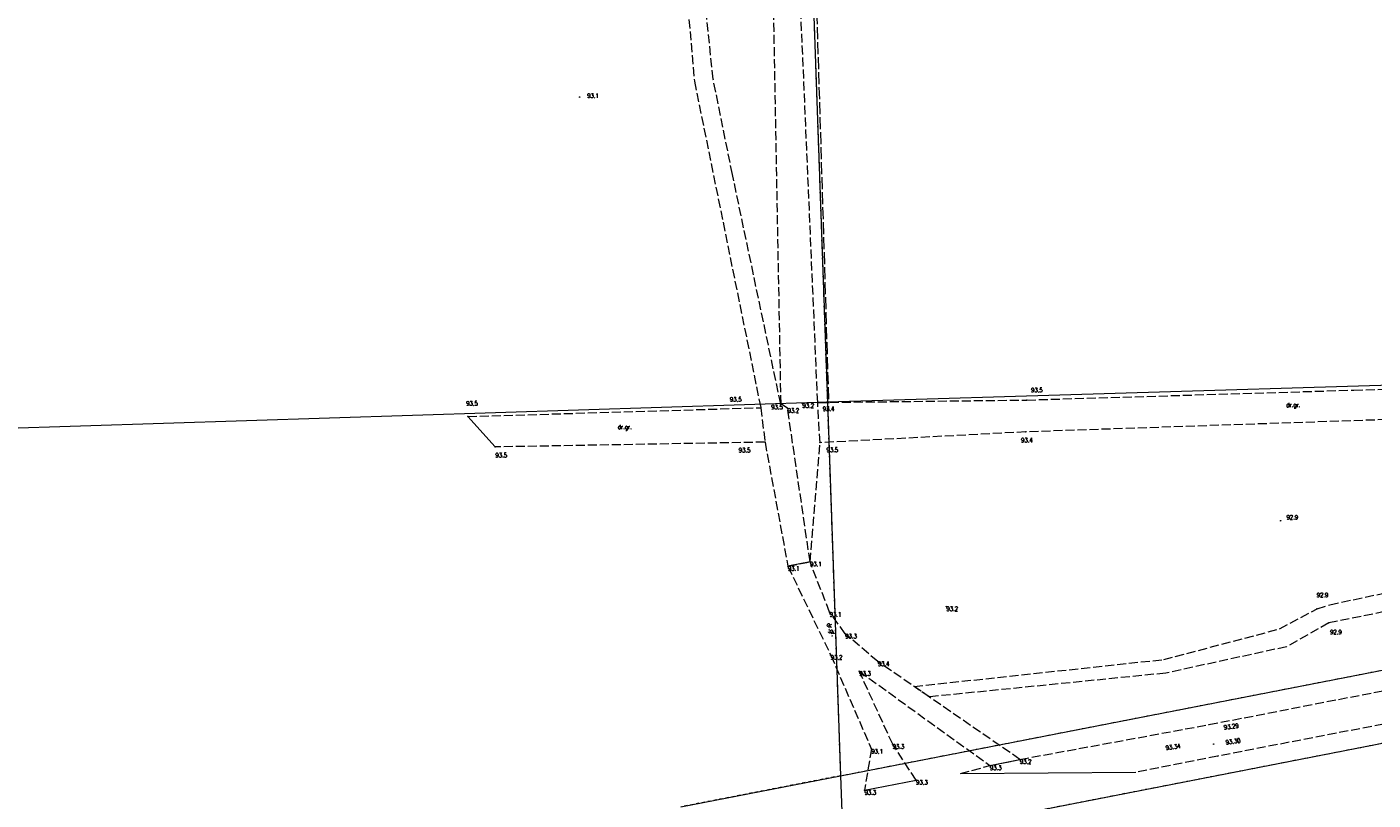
# Model space of a CAD drawing. Header units: metres. Extents: x 7542868 to 7543894, y 5828497 to 5830561.
# Tile 3 of 66: x 7543233 to 7543457, y 5829031 to 5829160. Entities that reach past the tile are written whole.
import ezdxf
from ezdxf.enums import TextEntityAlignment as Align

# ---------------------------------------------------------------- set-up
doc = ezdxf.new("R2010")
doc.units = ezdxf.units.M
for name, pattern in [('2_14', [1, -1]), ('2_KTJZ01', [2, 1.5, -0.5]), ('4_SUPT_P_01', [2.5, 2, -0.5]), ('GDE', [0]), ('GUZ', [1, 0.5, -0.5])]:
    doc.linetypes.add(name, pattern=pattern)
doc.layers.get('0').update_dxf_attribs({"color": 250, "linetype": 'CONTINUOUS', "lineweight": 100})
for name, color, linetype, lineweight in [('Dzialki', 7, 'GDE', 18), ('KTJZ_E_T_0', 7, 'CONTINUOUS', 15), ('KTJZ_L_0', 7, '2_KTJZ01', 18), ('Punkty', 7, 'CONTINUOUS', 18), ('RTPW_T_0', 7, 'CONTINUOUS', 15), ('RTPW_T_1', 7, 'CONTINUOUS', 15), ('SUPP_L_6', 30, '4_SUPT_P_01', 18), ('Uzytki', 7, 'GUZ', 18)]:
    doc.layers.add(name, color=color, linetype=linetype, lineweight=lineweight)
doc.styles.get("Standard").update_dxf_attribs({"font": 'Simplex.SHX', "width": 0.75})

# ---------------------------------------------------------------- blocks, each defined once
blk = doc.blocks.new('GRO')
at = {"linetype": 'CONTINUOUS'}
blk.add_circle((0, 0), 0.045, dxfattribs=at)
blk = doc.blocks.new('2_RTPW02')
at = {"linetype": 'CONTINUOUS'}
blk.add_circle((0, 0), 0.045, dxfattribs=at)
blk = doc.blocks.new('2_RTPW01')
at = {"linetype": 'CONTINUOUS'}
blk.add_circle((0, 0), 0.045, dxfattribs=at)

msp = doc.modelspace()

# ---------------------------------------------------------------- linework, layer by layer
at = {"layer": 'Dzialki'}
for p, q in [((7543348.62, 5829593.93), (7543366.05, 5829097.23)), ((7543819.98, 5829110.85), (7543368.66, 5829022.8)), ((7543366.05, 5829097.23), (7543745.91, 5829108.62)), ((7543368.23, 5829034.94), (7543745.91, 5829108.62)), ((7542868.04, 5829081.23), (7543366.05, 5829097.23)), ((7543366.05, 5829097.23), (7543368.23, 5829034.94)), ((7543341.65, 5829029.76), (7543368.23, 5829034.94)), ((7543368.23, 5829034.94), (7543368.66, 5829022.8))]:
    msp.add_line(p, q, dxfattribs=at)
at = {"layer": 'KTJZ_L_0', "linetype": '2_KTJZ01'}
for p, q in [((7543364.44, 5829097.11), (7543361.31, 5829169.8)), ((7543356.95, 5829168.33), (7543358.28, 5829096.87)), ((7543342.48, 5829166.91), (7543343.92, 5829150.63)), ((7543347.04, 5829150.98), (7543345.38, 5829166.58)), ((7543343.92, 5829150.63), (7543348.68, 5829127.14)), ((7543350.25, 5829135.11), (7543347.04, 5829150.98)), ((7543358.28, 5829096.87), (7543350.25, 5829135.11)), ((7543348.68, 5829127.14), (7543354.96, 5829096.25)), ((7543453.7, 5829099.18), (7543531.33, 5829101.47)), ((7543399.26, 5829097.53), (7543453.7, 5829099.18)), ((7543306.2, 5829094.78), (7543354.96, 5829096.25)), ((7543354.96, 5829096.25), (7543355.67, 5829090.51)), ((7543359.43, 5829096.15), (7543358.28, 5829096.87)), ((7543363.17, 5829070.58), (7543359.43, 5829096.15)), ((7543364.44, 5829097.11), (7543399.26, 5829097.53)), ((7543364.83, 5829090.42), (7543364.44, 5829097.11)), ((7543465.19, 5829094.47), (7543399.07, 5829092.22)), ((7543399.07, 5829092.22), (7543364.83, 5829090.42)), ((7543355.67, 5829090.51), (7543310.76, 5829089.71)), ((7543355.67, 5829090.51), (7543359.48, 5829069.83)), ((7543363.17, 5829070.58), (7543364.83, 5829090.42)), ((7543449.71, 5829063.44), (7543511, 5829076.47)), ((7543359.48, 5829069.83), (7543363.17, 5829070.58)), ((7543359.48, 5829069.83), (7543366.62, 5829055.03)), ((7543366.43, 5829062.19), (7543363.17, 5829070.58)), ((7543496.07, 5829069.82), (7543449.52, 5829060.39)), ((7543369.04, 5829058.57), (7543366.43, 5829062.19)), ((7543441.35, 5829059.4), (7543447.58, 5829062.76)), ((7543447.58, 5829062.76), (7543449.71, 5829063.44)), ((7543449.52, 5829060.39), (7543442.52, 5829056.43)), ((7543374.46, 5829053.97), (7543369.04, 5829058.57)), ((7543422.05, 5829054.3), (7543441.35, 5829059.4)), ((7543442.52, 5829056.43), (7543422.39, 5829052.04)), ((7543366.62, 5829055.03), (7543373.38, 5829039.39)), ((7543398.11, 5829037.66), (7543374.46, 5829053.97)), ((7543380.48, 5829049.82), (7543422.05, 5829054.3)), ((7543429.58, 5829043.46), (7543480.93, 5829053.46)), ((7543376.93, 5829040.18), (7543371.36, 5829052.35)), ((7543371.36, 5829052.35), (7543393.12, 5829036.64)), ((7543422.39, 5829052.04), (7543383, 5829048.08)), ((7543383, 5829048.08), (7543380.48, 5829049.82)), ((7543482.22, 5829048.09), (7543431.03, 5829038.21)), ((7543398.11, 5829037.66), (7543429.58, 5829043.46)), ((7543380.83, 5829034.22), (7543376.93, 5829040.18)), ((7543373.38, 5829039.39), (7543372.24, 5829032.53)), ((7543393.12, 5829036.64), (7543398.11, 5829037.66)), ((7543431.03, 5829038.21), (7543417.42, 5829035.53)), ((7543388.2, 5829035.32), (7543393.12, 5829036.64))]:
    msp.add_line(p, q, dxfattribs=at)
at = {"layer": 'KTJZ_L_0', "linetype": '2_14'}
for p, q in [((7543310.76, 5829089.71), (7543306.2, 5829094.78)), ((7543363.17, 5829070.58), (7543359.48, 5829069.83)), ((7543393.12, 5829036.64), (7543398.11, 5829037.66)), ((7543388.2, 5829035.32), (7543417.42, 5829035.53)), ((7543372.24, 5829032.53), (7543380.83, 5829034.22))]:
    msp.add_line(p, q, dxfattribs=at)
at = {"layer": 'SUPP_L_6', "linetype": '4_SUPT_P_01'}
for p, q in [((7543362.58, 5829212.12), (7543364.43, 5829157.14)), ((7543364.43, 5829157.14), (7543366.26, 5829096.99))]:
    msp.add_line(p, q, dxfattribs=at)
at = {"layer": 'Uzytki'}
for p, q in [((7543348.62, 5829593.93), (7543366.05, 5829097.23)), ((7543819.98, 5829110.85), (7543368.66, 5829022.8)), ((7543368.23, 5829034.94), (7543745.91, 5829108.62)), ((7543366.05, 5829097.23), (7543368.23, 5829034.94)), ((7543368.23, 5829034.94), (7543341.65, 5829029.76))]:
    msp.add_line(p, q, dxfattribs=at)

# ---------------------------------------------------------------- block references
at = {"layer": 'Punkty'}
for p in [(7543366.05, 5829097.23), (7543368.23, 5829034.94)]:
    msp.add_blockref('GRO', p, dxfattribs=at)
at = {"layer": 'RTPW_T_0', "rotation": 269.9999974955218}
for p in [(7543324.79, 5829147.99), (7543354.96, 5829096.25), (7543358.28, 5829096.87), (7543364.44, 5829097.11), (7543399.26, 5829097.53), (7543306.2, 5829094.78), (7543399.07, 5829092.22), (7543310.76, 5829089.71), (7543355.67, 5829090.51), (7543364.83, 5829090.42), (7543441.51, 5829077.42), (7543447.58, 5829062.76), (7543449.52, 5829060.39)]:
    msp.add_blockref('2_RTPW01', p, dxfattribs=at)
at = {"layer": 'RTPW_T_0'}
for p in [(7543359.43, 5829096.15), (7543361.91, 5829096.96), (7543359.48, 5829069.83), (7543363.17, 5829070.58), (7543366.43, 5829062.19), (7543385.88, 5829063.13), (7543369.04, 5829058.57), (7543366.62, 5829055.03), (7543374.46, 5829053.97), (7543371.36, 5829052.35), (7543376.93, 5829040.18), (7543373.38, 5829039.39), (7543398.11, 5829037.66), (7543393.12, 5829036.64), (7543380.83, 5829034.22), (7543372.24, 5829032.53)]:
    msp.add_blockref('2_RTPW01', p, dxfattribs=at)
at = {"layer": 'RTPW_T_1', "rotation": 269.9999974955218}
for p in [(7543429.58, 5829043.46), (7543430.36, 5829040.22), (7543431.03, 5829038.21)]:
    msp.add_blockref('2_RTPW02', p, dxfattribs=at)

# ---------------------------------------------------------------- texts
at = {"layer": 'KTJZ_E_T_0', "width": 0.7}
for rotation, p in [(0.674, (7543443.62, 5829096.59)), (295.3014, (7543366.61, 5829059.25))]:
    msp.add_text('dr.gr.', height=0.75, rotation=rotation, dxfattribs=at).set_placement(p, align=Align.MIDDLE)
msp.add_text('dr.gr.', height=0.75, dxfattribs=at).set_placement((7543332.32, 5829092.92), align=Align.MIDDLE)
at = {"layer": 'RTPW_T_0', "width": 0.7}
for s, p in [('93.1', (7543326.07, 5829148.6)), ('93.5', (7543349.84, 5829098.01)), ('93.5', (7543399.97, 5829099.57)), ('93.5', (7543305.92, 5829097.34)), ('93.5', (7543356.71, 5829096.73)), ('93.2', (7543359.43, 5829096.15)), ('93.2', (7543361.91, 5829096.96)), ('93.4', (7543365.3, 5829096.44)), ('93.4', (7543398.31, 5829091.22)), ('93.5', (7543351.31, 5829089.56)), ('93.5', (7543365.92, 5829089.61)), ('93.5', (7543310.8, 5829088.71)), ('92.9', (7543442.5, 5829078.37)), ('93.1', (7543359.48, 5829069.83)), ('93.1', (7543363.17, 5829070.58)), ('92.9', (7543447.53, 5829065.42)), ('93.1', (7543366.43, 5829062.19)), ('93.2', (7543385.88, 5829063.13)), ('93.3', (7543369.04, 5829058.57)), ('92.9', (7543449.76, 5829059.25)), ('93.2', (7543366.62, 5829055.03)), ('93.4', (7543374.46, 5829053.97)), ('93.3', (7543371.36, 5829052.35)), ('93.3', (7543376.93, 5829040.18)), ('93.1', (7543373.38, 5829039.39)), ('93.2', (7543398.11, 5829037.66)), ('93.3', (7543393.12, 5829036.64)), ('93.3', (7543380.83, 5829034.22)), ('93.3', (7543372.24, 5829032.53))]:
    msp.add_text(s, height=0.75, dxfattribs=at).set_placement(p, align=Align.TOP_LEFT)
at = {"layer": 'RTPW_T_1', "width": 0.7}
for s, rotation, p in [('93.29', 7.3386, (7543432.02, 5829043.36)), ('93.34', 8.1301, (7543422.33, 5829039.95)), ('93.30', 8.1301, (7543432.33, 5829040.86))]:
    msp.add_text(s, height=0.75, rotation=rotation, dxfattribs=at).set_placement(p, align=Align.TOP_LEFT)

doc.saveas('drawing.dxf')
